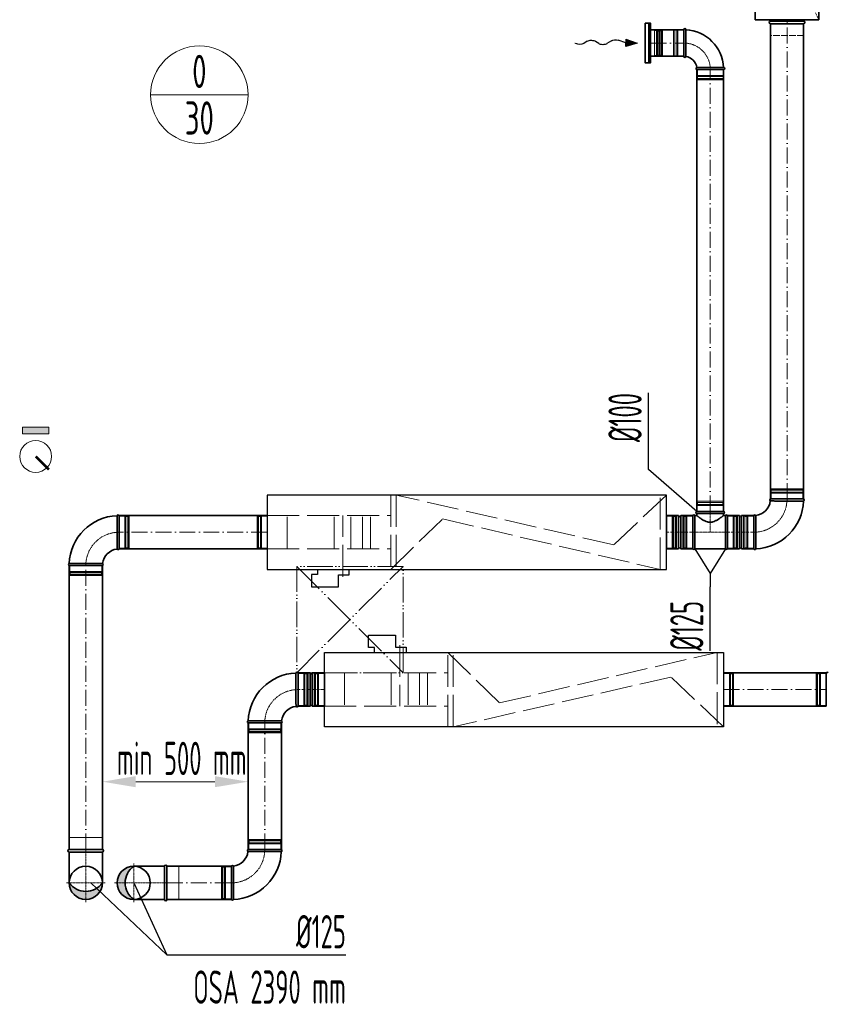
# Model space of a CAD drawing. Header units: millimetres. Extents: x -118717 to 8962, y 22910 to 145283.
# Tile 129 of 193: x 1451 to 4482, y 31323 to 35023. Entities that reach past the tile are written whole.
import ezdxf
from ezdxf.enums import TextEntityAlignment as Align

# ---------------------------------------------------------------- set-up
doc = ezdxf.new("R2010")
doc.units = ezdxf.units.MM
for name, pattern in [('ACAD_ISO02W100', [15, 12, -3]), ('ACAD_ISO05W100', [33, 24, -3, 0, -3, 0, -3]), ('ACAD_ISO10W100', [18, 12, -3, 0, -3]), ('phl_thick', [0])]:
    doc.linetypes.add(name, pattern=pattern)
for name, color, linetype, lineweight in [('UT_KOTY - DIMENZE', 7, 'Continuous', 5), ('VZT_01 SUP (PŘÍVOD) - OBRYS', 5, 'Continuous', 35), ('VZT_02 SUP (PŘÍVOD) - OSA', 5, 'ACAD_ISO10W100', 5), ('VZT_05 ETA (ODVOD) - OBRYS', 6, 'Continuous', 35), ('VZT_06 ETA (ODVOD) - OSA', 6, 'ACAD_ISO10W100', 5), ('VZT_21 ZAŘÍZENÍ - OBRYS', 1, 'Continuous', 30), ('VZT_22 ZAŘÍZENÍ - DETAIL', 8, 'Continuous', 5), ('VZT_30 DISTRIBUČNÍ PRVKY - OBRYS', 1, 'Continuous', 35), ('VZT_35 TLUMIČE HLUKU - OBRYS', 1, 'Continuous', 35), ('VZT_36 TLUMIČE HLUKU - OSA', 1, 'ACAD_ISO10W100', 5), ('VZT_37 TLUMIČE HLUKU - DETAIL', 8, 'ACAD_ISO02W100', 5), ('VZT_50 POPIS - OBECNE', 7, 'Continuous', 13), ('VZT_52 POPIS - DISTRIBUCE', 7, 'Continuous', 5), ('VZT_60_KOTY - DIMENZE', 7, 'Continuous', 5), ('VZT_KOTY - DIMENZE', 7, 'Continuous', 5), ('VZT_POPIS - OBECNE', 7, 'Continuous', 5), ('VZT_POŽADAVKY NA STAVBU - PODHLEDY', 4, 'ACAD_ISO05W100', 5)]:
    doc.layers.add(name, color=color, linetype=linetype, lineweight=lineweight)
for name, color, linetype, lineweight, plot in [('VZT_03 SUP (PŘÍVOD) - NETISK', 8, 'ACAD_ISO02W100', 5, False), ('VZT_07 ETA (ODVOD) - NETISK', 8, 'ACAD_ISO02W100', 5, False), ('VZT_39 TLUMIČE HLUKU - NETISK', 8, 'ACAD_ISO02W100', 5, False)]:
    doc.layers.add(name, color=color, linetype=linetype, lineweight=lineweight, plot=plot)
doc.styles.add('EVORA_125', font='isocp.shx', dxfattribs={"width": 0.6, "height": 125})
doc.styles.add('ISOCP 2.5', font='isocp.shx', dxfattribs={"width": 0.6, "height": 2.5})
doc.styles.add('JS', font='isocp.shx', dxfattribs={"width": 0.6, "height": 125})

msp = doc.modelspace()

# ---------------------------------------------------------------- hatches: boundary and pattern name
at = {"layer": 'VZT_01 SUP (PŘÍVOD) - OBRYS'}
h = msp.add_hatch(color=256, dxfattribs=at)
h.dxf.hatch_style = 1
h.paths.add_polyline_path([(1879.5, 31716.7, -0.242708), (1847.3, 31779.2), (1817, 31779.2, 0.414214)])
h.paths.add_polyline_path([(1817, 31779.2), (1847.3, 31779.2, -0.242708), (1879.5, 31841.7, 0.414214)])
at = {"layer": 'VZT_05 ETA (ODVOD) - OBRYS'}
h = msp.add_hatch(color=256, dxfattribs=at)
h.dxf.hatch_style = 1
h.paths.add_polyline_path([(1762, 31779.2, -0.242708), (1699.5, 31747), (1699.5, 31716.7, 0.414214)])
h.paths.add_polyline_path([(1699.5, 31716.7), (1699.5, 31747, -0.242708), (1637, 31779.2, 0.414214)])
at = {"layer": 'VZT_POPIS - OBECNE'}
h = msp.add_hatch(color=256, dxfattribs=at)
h.dxf.hatch_style = 1
h.paths.add_polyline_path([(1561.1, 33492), (1461.1, 33491.9), (1461.1, 33466.9), (1561.1, 33467)])

# ---------------------------------------------------------------- linework, layer by layer
at = {"color": 8, "lineweight": 5}
for points in [[(3821.4, 34984.2), (3836.4, 34984.2), (3836.4, 34887.2), (3821.4, 34887.2)], [(3821.4, 34984.2), (3821.4, 34887.2)], [(3844.2, 34983.2), (3844.2, 34935.7)], [(3846.9, 34981.2), (3846.9, 34935.7)], [(3850.5, 34979.6), (3850.5, 34935.7)], [(3862.2, 34980.4), (3862.2, 34935.7)], [(3862.4, 34979.4), (3866.4, 34980.9), (3866.4, 34935.7)], [(3844.2, 34888.2), (3844.2, 34935.7)], [(3846.9, 34890.1), (3846.9, 34935.7)], [(3850.5, 34891.8), (3850.5, 34935.7)], [(3862.2, 34891), (3862.2, 34935.7)], [(3862.4, 34892), (3866.4, 34890.5), (3866.4, 34935.7)]]:
    msp.add_lwpolyline(points, dxfattribs=at)
for points in [[(3836.4, 34983.2), (3844.2, 34983.2, -0.291473), (3846.7, 34981.7, -0.291473)], [(3856.3, 34987.8), (3854.8, 34981.9, 0.058981), (3854.8, 34981.3), (3854.8, 34935.7)], [(3856.3, 34987.8), (3857.7, 34982.1, -0.060863), (3857.8, 34981.4), (3857.8, 34935.7)], [(3856.3, 34883.6), (3854.8, 34889.5, -0.058981), (3854.8, 34890.1), (3854.8, 34935.7)], [(3856.3, 34883.6), (3857.7, 34889.3, 0.060863), (3857.8, 34889.9), (3857.8, 34935.7)], [(3836.4, 34888.2), (3844.2, 34888.2, 0.291473), (3846.7, 34889.7, 0.291473)]]:
    msp.add_lwpolyline(points, format="xyb", dxfattribs=at)
for centre, radius, start, end in [((3850.1, 34983.5), 3.88, 207.4993, 276.6735), ((3857, 34971.3), 10.5, 59.7176, 127.8378), ((3850.1, 34887.9), 3.88, 83.3265, 152.5007), ((3857, 34900), 10.5, 232.1622, 300.2824)]:
    msp.add_arc(centre, radius, start, end, dxfattribs=at)
at = {"layer": 'UT_KOTY - DIMENZE'}
msp.add_line((2184.4, 32159.5), (1887, 32159.5), dxfattribs=at)
for points in [[(1887, 32180.4), (1887, 32138.7), (1762, 32159.5)], [(2184.4, 32180.4), (2184.4, 32138.7), (2309.4, 32159.5)]]:
    msp.add_solid(points, dxfattribs=at)
at = {"layer": 'VZT_01 SUP (PŘÍVOD) - OBRYS'}
for p, q in [((2496.9, 32443.1), (2496.9, 32568.1)), ((2542.4, 32568.1), (2496.9, 32568.1)), ((2496.9, 32443.1), (2496.9, 32568.1)), ((2542.4, 32443.1), (2542.4, 32568.1)), ((2550.4, 32443.1), (2550.4, 32568.1)), ((2595.9, 32568.1), (2550.4, 32568.1)), ((2595.9, 32443.1), (2595.9, 32568.1)), ((4482, 32443.1), (4482, 32568.1)), ((2542.4, 32443.1), (2496.9, 32443.1)), ((2595.9, 32443.1), (2550.4, 32443.1)), ((2309.4, 32380.6), (2434.4, 32380.6)), ((2434.4, 31904.2), (2309.4, 31904.2)), ((2246.9, 31841.7), (2246.9, 31716.7))]:
    msp.add_line(p, q, dxfattribs=at)
for points in [[(4482, 32568.1), (4095.9, 32568.1)], [(4482, 32443.1), (4095.9, 32443.1)], [(2309.4, 32380.6), (2309.4, 31904.2)], [(2434.4, 32380.6), (2434.4, 31904.2)], [(1995.5, 31841.7), (1879.5, 31841.7)], [(1995.5, 31716.7), (1995.5, 31841.7)], [(2246.9, 31841.7), (2004.5, 31841.7)], [(2004.5, 31716.7), (2004.5, 31841.7)], [(1995.5, 31716.7), (1879.5, 31716.7)], [(2246.9, 31716.7), (2004.5, 31716.7)]]:
    msp.add_lwpolyline(points, dxfattribs=at)
msp.add_circle((1879.5, 31779.2), 62.5, dxfattribs=at)
for centre, radius, start, end in [((2496.9, 32380.6), 187.5, 92.3607, 177.6393), ((2493, 32566.4), 4.17, 23.4678, 158.8928), ((2546.4, 32568.1), 4, 180, 0), ((4485.8, 32566.4), 4.17, 30.2981, 156.5322), ((2496.9, 32380.6), 62.5, 96.8302, 173.1698), ((2493, 32444.7), 4.17, 210.2981, 336.5322), ((2546.4, 32443.1), 4, 0, 180), ((2311, 32384.4), 4.17, 111.1072, 246.5322), ((2432.7, 32384.4), 4.17, 293.4678, 59.7019), ((2311, 31900.4), 4.17, 113.4678, 239.7019), ((2432.7, 31900.4), 4.17, 291.1072, 66.5322), ((2246.9, 31904.2), 62.5, 276.8302, 353.1698), ((2246.9, 31904.2), 187.5, 272.3607, 357.6393), ((1924, 31779.2), 76.7, 125.4307, 234.5693), ((2000, 31841.7), 4.5, 0, 180), ((2250.7, 31840.1), 4.17, 30.2981, 156.5322), ((2000, 31716.7), 4.5, 180, 0), ((2250.7, 31718.4), 4.17, 203.4678, 338.8928)]:
    msp.add_arc(centre, radius, start, end, dxfattribs=at)
for points, knots in [([(2489.4, 32442.6), (2489.4, 32442.6), (2489.4, 32444.2), (2489.4, 32450.3), (2489.3, 32454.8), (2489.3, 32466.2), (2489.3, 32473), (2489.2, 32488), (2489.2, 32496.1), (2489.2, 32512.5), (2489.2, 32520.6), (2489.2, 32535.8), (2489.1, 32542.7), (2489.1, 32554.5), (2489.1, 32559.2), (2489.1, 32565.8), (2489.1, 32567.6), (2489.1, 32567.9), (2489.1, 32567.9), (2489.1, 32567.9)], [0, 0, 0, 0, 24.235852, 24.235852, 48.531845, 48.531845, 73.024415, 73.024415, 97.570898, 97.570898, 122.078339, 122.078339, 146.53579, 146.53579, 170.957495, 170.957495, 195.359468, 195.359468, 197.168246, 197.168246, 197.168246, 197.168246]), ([(2434.8, 32388), (2434.8, 32388), (2434.7, 32388), (2434.4, 32388), (2434.1, 32388), (2433, 32388), (2432.3, 32388), (2429.1, 32388), (2426, 32388.1), (2417, 32388.1), (2410.9, 32388.1), (2396.8, 32388.2), (2388.9, 32388.2), (2372.7, 32388.2), (2364.5, 32388.2), (2348.6, 32388.3), (2341.2, 32388.3), (2328, 32388.3), (2322.4, 32388.3), (2315.4, 32388.3), (2313.3, 32388.3), (2310.3, 32388.3), (2309.5, 32388.3), (2309.5, 32388.3)], [197.067977, 197.067977, 197.067977, 197.067977, 201.792196, 201.792196, 209.190204, 209.190204, 218.040239, 218.040239, 237.760854, 237.760854, 262.206108, 262.206108, 286.831239, 286.831239, 311.323072, 311.323072, 335.946087, 335.946087, 360.704397, 360.704397, 377.088273, 377.088273, 394.105327, 394.105327, 394.105327, 394.105327]), ([(2308.9, 31896.8), (2308.9, 31896.8), (2309, 31896.8), (2309.3, 31896.8), (2309.6, 31896.8), (2310.7, 31896.8), (2311.4, 31896.8), (2314.6, 31896.8), (2317.7, 31896.7), (2326.7, 31896.7), (2332.8, 31896.7), (2346.9, 31896.6), (2354.8, 31896.6), (2371, 31896.6), (2379.2, 31896.6), (2395.1, 31896.5), (2402.5, 31896.5), (2415.7, 31896.5), (2421.3, 31896.5), (2428.3, 31896.5), (2430.4, 31896.5), (2433.4, 31896.5), (2434.2, 31896.5), (2434.2, 31896.5)], [197.067977, 197.067977, 197.067977, 197.067977, 201.792196, 201.792196, 209.190204, 209.190204, 218.040239, 218.040239, 237.760854, 237.760854, 262.206108, 262.206108, 286.831239, 286.831239, 311.323072, 311.323072, 335.946087, 335.946087, 360.704397, 360.704397, 377.088273, 377.088273, 394.105327, 394.105327, 394.105327, 394.105327]), ([(2254.3, 31842.2), (2254.3, 31842.2), (2254.3, 31840.6), (2254.3, 31834.5), (2254.4, 31830), (2254.4, 31818.6), (2254.4, 31811.8), (2254.5, 31796.8), (2254.5, 31788.7), (2254.5, 31772.3), (2254.5, 31764.2), (2254.6, 31749), (2254.6, 31742.1), (2254.6, 31730.3), (2254.6, 31725.6), (2254.6, 31719), (2254.6, 31717.1), (2254.6, 31716.9), (2254.6, 31716.9), (2254.6, 31716.9)], [0, 0, 0, 0, 24.235852, 24.235852, 48.531845, 48.531845, 73.024415, 73.024415, 97.570898, 97.570898, 122.078339, 122.078339, 146.53579, 146.53579, 170.957495, 170.957495, 195.359468, 195.359468, 197.168246, 197.168246, 197.168246, 197.168246])]:
    msp.add_open_spline(points, degree=3, knots=knots, dxfattribs=at)
at = {"layer": 'VZT_02 SUP (PŘÍVOD) - OSA', "ltscale": 0.3}
for points in [[(2496.9, 32505.6), (2496.9, 32505.6, 0.414214), (2371.9, 32380.6), (2371.9, 32380.6)], [(2246.9, 31779.2), (2246.9, 31779.2, 0.414214), (2371.9, 31904.2), (2371.9, 31904.2)]]:
    msp.add_lwpolyline(points, format="xyb", dxfattribs=at)
at = {"layer": 'VZT_02 SUP (PŘÍVOD) - OSA'}
msp.add_lwpolyline([(2595.9, 32505.6), (2496.9, 32505.6)], dxfattribs=at)
at = {"layer": 'VZT_02 SUP (PŘÍVOD) - OSA', "ltscale": 5}
for points in [[(4095.9, 32505.6), (4482, 32505.6)], [(2371.9, 31904.2), (2371.9, 32380.6)], [(2004.5, 31779.2), (2246.9, 31779.2)]]:
    msp.add_lwpolyline(points, dxfattribs=at)
at = {"layer": 'VZT_02 SUP (PŘÍVOD) - OSA', "ltscale": 0.3}
for points in [[(1879.5, 31779.2), (1879.5, 31851.7)], [(1807, 31779.2), (1879.5, 31779.2)], [(1879.5, 31779.2), (2004.5, 31779.2)], [(1879.5, 31706.7), (1879.5, 31779.2)]]:
    msp.add_lwpolyline(points, dxfattribs=at)
at = {"layer": 'VZT_03 SUP (PŘÍVOD) - NETISK', "ltscale": 0.4}
for p, q in [((2496.9, 32565.6), (2518.9, 32565.6)), ((2518.9, 32445.6), (2518.9, 32565.6)), ((2522.4, 32444.6), (2522.4, 32566.6)), ((2522.4, 32566.6), (2522.9, 32566.6)), ((2522.9, 32444.6), (2522.9, 32566.6)), ((2529.9, 32444.6), (2529.9, 32566.6)), ((2529.9, 32566.6), (2530.4, 32566.6)), ((2530.4, 32444.6), (2530.4, 32566.6)), ((2530.9, 32445.6), (2530.9, 32565.6)), ((2530.9, 32565.6), (2534.9, 32565.6)), ((2534.9, 32445.6), (2534.9, 32565.6)), ((4444, 32445.6), (4444, 32565.6)), ((4448, 32565.6), (4444, 32565.6)), ((4448, 32445.6), (4448, 32565.6)), ((4448.5, 32444.6), (4448.5, 32566.6)), ((4449, 32566.6), (4448.5, 32566.6)), ((4449, 32444.6), (4449, 32566.6)), ((4456, 32444.6), (4456, 32566.6)), ((4456.5, 32566.6), (4456, 32566.6)), ((4456.5, 32444.6), (4456.5, 32566.6)), ((4460, 32445.6), (4460, 32565.6)), ((4482, 32565.6), (4460, 32565.6)), ((2518.9, 32564.6), (2522.4, 32564.6)), ((2522.9, 32564.6), (2529.9, 32564.6)), ((2530.4, 32564.6), (2530.9, 32564.6)), ((4448.5, 32564.6), (4448, 32564.6)), ((4456, 32564.6), (4449, 32564.6)), ((4460, 32564.6), (4456.5, 32564.6)), ((2496.9, 32445.6), (2518.9, 32445.6)), ((2518.9, 32446.6), (2522.4, 32446.6)), ((2522.4, 32444.6), (2522.9, 32444.6)), ((2522.9, 32446.6), (2529.9, 32446.6)), ((2529.9, 32444.6), (2530.4, 32444.6)), ((2530.4, 32446.6), (2530.9, 32446.6)), ((2530.9, 32445.6), (2534.9, 32445.6)), ((4448, 32445.6), (4444, 32445.6)), ((4448.5, 32446.6), (4448, 32446.6)), ((4449, 32444.6), (4448.5, 32444.6)), ((4456, 32446.6), (4449, 32446.6)), ((4456.5, 32444.6), (4456, 32444.6)), ((4460, 32446.6), (4456.5, 32446.6)), ((4482, 32445.6), (4460, 32445.6)), ((2311.9, 32380.6), (2311.9, 32358.6)), ((2431.9, 32380.6), (2431.9, 32358.6)), ((2310.9, 32355.1), (2432.9, 32355.1)), ((2310.9, 32355.1), (2310.9, 32354.6)), ((2310.9, 32354.6), (2432.9, 32354.6)), ((2310.9, 32347.6), (2432.9, 32347.6)), ((2310.9, 32347.6), (2310.9, 32347.1)), ((2310.9, 32347.1), (2432.9, 32347.1)), ((2311.9, 32358.6), (2431.9, 32358.6)), ((2311.9, 32346.6), (2431.9, 32346.6)), ((2311.9, 32346.6), (2311.9, 32342.6)), ((2312.9, 32358.6), (2312.9, 32355.1)), ((2312.9, 32354.6), (2312.9, 32347.6)), ((2312.9, 32347.1), (2312.9, 32346.6)), ((2430.9, 32358.6), (2430.9, 32355.1)), ((2430.9, 32354.6), (2430.9, 32347.6)), ((2430.9, 32347.1), (2430.9, 32346.6)), ((2431.9, 32346.6), (2431.9, 32342.6)), ((2432.9, 32355.1), (2432.9, 32354.6)), ((2432.9, 32347.6), (2432.9, 32347.1)), ((2311.9, 32342.6), (2431.9, 32342.6)), ((2432.9, 31937.7), (2310.9, 31937.7)), ((2310.9, 31937.2), (2310.9, 31937.7)), ((2432.9, 31937.2), (2310.9, 31937.2)), ((2431.9, 31942.2), (2311.9, 31942.2)), ((2311.9, 31938.2), (2311.9, 31942.2)), ((2431.9, 31938.2), (2311.9, 31938.2)), ((2312.9, 31937.7), (2312.9, 31938.2)), ((2312.9, 31930.2), (2312.9, 31937.2)), ((2430.9, 31937.7), (2430.9, 31938.2)), ((2430.9, 31930.2), (2430.9, 31937.2)), ((2431.9, 31938.2), (2431.9, 31942.2)), ((2432.9, 31937.2), (2432.9, 31937.7)), ((2432.9, 31930.2), (2310.9, 31930.2)), ((2310.9, 31929.7), (2310.9, 31930.2)), ((2432.9, 31929.7), (2310.9, 31929.7)), ((2431.9, 31926.2), (2311.9, 31926.2)), ((2311.9, 31904.2), (2311.9, 31926.2)), ((2312.9, 31926.2), (2312.9, 31929.7)), ((2430.9, 31926.2), (2430.9, 31929.7)), ((2431.9, 31904.2), (2431.9, 31926.2)), ((2432.9, 31929.7), (2432.9, 31930.2)), ((2208.9, 31839.2), (2208.9, 31719.2)), ((2212.9, 31839.2), (2208.9, 31839.2)), ((2212.9, 31839.2), (2212.9, 31719.2)), ((2213.4, 31838.2), (2212.9, 31838.2)), ((2213.4, 31840.2), (2213.4, 31718.2)), ((2213.9, 31840.2), (2213.4, 31840.2)), ((2213.9, 31840.2), (2213.9, 31718.2)), ((2220.9, 31838.2), (2213.9, 31838.2)), ((2220.9, 31840.2), (2220.9, 31718.2)), ((2221.4, 31840.2), (2220.9, 31840.2)), ((2221.4, 31840.2), (2221.4, 31718.2)), ((2224.9, 31838.2), (2221.4, 31838.2)), ((2224.9, 31839.2), (2224.9, 31719.2)), ((2246.9, 31839.2), (2224.9, 31839.2)), ((2212.9, 31719.2), (2208.9, 31719.2)), ((2213.4, 31720.2), (2212.9, 31720.2)), ((2213.9, 31718.2), (2213.4, 31718.2)), ((2220.9, 31720.2), (2213.9, 31720.2)), ((2221.4, 31718.2), (2220.9, 31718.2)), ((2224.9, 31720.2), (2221.4, 31720.2)), ((2246.9, 31719.2), (2224.9, 31719.2))]:
    msp.add_line(p, q, dxfattribs=at)
msp.add_lwpolyline([(2004.5, 31716.7), (2049.5, 31716.7), (2049.5, 31841.7), (2004.5, 31841.7)], dxfattribs=at)
at = {"layer": 'VZT_05 ETA (ODVOD) - OBRYS'}
for p, q in [((3946.4, 34885.7), (3946.4, 34985.7)), ((3954.4, 34985.7), (3954.4, 34935.5)), ((4096.4, 34835.7), (3996.4, 34835.7)), ((4096.4, 34843.7), (4046.2, 34843.7)), ((4396.9, 33222), (4271.9, 33222)), ((1824.5, 33159.4), (1824.5, 33034.4)), ((3881.4, 33034.4), (3881.4, 33159.4)), ((3926.9, 33159.4), (3881.4, 33159.4)), ((3926.9, 33034.4), (3926.9, 33159.4)), ((3934.9, 33034.4), (3934.9, 33159.4)), ((3980.4, 33159.4), (3934.9, 33159.4)), ((3980.4, 33159.7), (3980.4, 33034.7)), ((3980.4, 33034.4), (3980.4, 33159.4)), ((3988, 33159.7), (3988, 33034.7)), ((3988, 33159.7), (3995.4, 33159.7)), ((4095.4, 33175.2), (3995.4, 33175.2)), ((4095.4, 33167.2), (3995.4, 33167.2)), ((3995.4, 33167.2), (3995.4, 33159.7)), ((4095.4, 33167.2), (4095.4, 33159.7)), ((4095.4, 33159.7), (4102.7, 33159.7)), ((4102.7, 33034.7), (4102.7, 33159.7)), ((4110.4, 33159.7), (4110.4, 33034.7)), ((4155.9, 33159.7), (4110.4, 33159.7)), ((4110.4, 33159.7), (4110.4, 33034.7)), ((4155.9, 33159.7), (4155.9, 33034.7)), ((4163.9, 33159.7), (4163.9, 33034.7)), ((4209.4, 33159.7), (4163.9, 33159.7)), ((4209.4, 33159.7), (4209.4, 33034.7)), ((4209.4, 33159.5), (4209.4, 33034.5)), ((3926.9, 33034.4), (3881.4, 33034.4)), ((3980.4, 33034.4), (3934.9, 33034.4)), ((3988, 33034.7), (4102.7, 33034.7)), ((4155.9, 33034.7), (4110.4, 33034.7)), ((4209.4, 33034.7), (4163.9, 33034.7)), ((1762, 32971.9), (1637, 32971.9))]:
    msp.add_line(p, q, dxfattribs=at)
for points in [[(4271.9, 35008.4), (4271.9, 33222)], [(4396.9, 35008.4), (4396.9, 33222)], [(3946.4, 34985.7), (3821.4, 34985.7)], [(3946.4, 34885.7), (3821.4, 34885.7)], [(3995.4, 34835.7), (3995.4, 33175.2)], [(4095.4, 34835.7), (4095.4, 33175.2)], [(1824.5, 33159.4), (2381.4, 33159.4)], [(1824.5, 33034.4), (2381.4, 33034.4)], [(1637, 32971.9), (1637, 31904.2)], [(1762, 32971.9), (1762, 31904.2)], [(1762, 31904.2), (1637, 31904.2)], [(1762, 31895.2), (1637, 31895.2)], [(1637, 31895.2), (1637, 31779.2)], [(1762, 31895.2), (1762, 31779.2)]]:
    msp.add_lwpolyline(points, dxfattribs=at)
msp.add_circle((1699.5, 31779.2), 62.5, dxfattribs=at)
for centre, radius, start, end in [((3950.4, 34985.7), 4, 0, 180), ((3946.4, 34835.7), 150, 3.0572, 86.9428), ((3950.4, 34885.7), 4, 180, 350.8522), ((3946.4, 34835.7), 50, 9.1478, 80.8522), ((3996.4, 34839.7), 4, 99.1478, 270), ((4096.4, 34839.7), 4, 270, 90), ((4209.4, 33222), 62.5, 276.8302, 353.1698), ((4209.4, 33222), 187.5, 272.3607, 357.6393), ((4273.5, 33218.1), 4.17, 113.4678, 239.7019), ((4395.2, 33218.1), 4.17, 291.1072, 66.5322), ((1824.5, 32971.9), 187.5, 92.3607, 177.6393), ((1820.7, 33157.8), 4.17, 23.4678, 158.8928), ((3930.9, 33159.4), 4, 180, 0), ((3984.2, 33158), 4.17, 23.4678, 156.5322), ((3995.4, 33171.2), 4, 90, 270), ((4095.4, 33171.2), 4, 270, 90), ((4106.5, 33158), 4.17, 23.4678, 156.5322), ((4159.9, 33159.7), 4, 180, 0), ((4213.2, 33157.8), 4.17, 30.2981, 156.5322), ((1824.5, 32971.9), 62.5, 96.8302, 173.1698), ((1820.7, 33036.1), 4.17, 210.2981, 336.5322), ((3930.9, 33034.4), 4, 0, 180), ((3984.2, 33036.4), 4.17, 203.4678, 336.5322), ((4106.5, 33036.4), 4.17, 203.4678, 336.5322), ((4159.9, 33034.7), 4, 0, 180), ((4213.2, 33036.1), 4.17, 203.4678, 338.8928), ((1638.7, 32975.7), 4.17, 111.1072, 246.5322), ((1760.4, 32975.7), 4.17, 293.4678, 59.7019), ((1637, 31899.7), 4.5, 90, 270), ((1762, 31899.7), 4.5, 270, 90), ((1699.5, 31823.7), 76.7, 215.4307, 324.5693)]:
    msp.add_arc(centre, radius, start, end, dxfattribs=at)
for points, knots in [([(3954.3, 34885.1), (3954.3, 34885.1), (3954.3, 34886.2), (3954.3, 34890.7), (3954.4, 34894.1), (3954.4, 34903), (3954.4, 34908.4), (3954.4, 34920.3), (3954.4, 34926.8), (3954.4, 34934.1), (3954.4, 34934.8), (3954.4, 34935.5)], [157.874915, 157.874915, 157.874915, 157.874915, 176.103874, 176.103874, 195.460379, 195.460379, 215.101284, 215.101284, 234.82164, 234.82164, 237.034743, 237.034743, 237.034743, 237.034743]), ([(4046.2, 34843.7), (4039.9, 34843.7), (4033.5, 34843.7), (4021.5, 34843.7), (4015.9, 34843.7), (4006.4, 34843.7), (4002.6, 34843.7), (3997.3, 34843.6), (3995.9, 34843.6), (3995.7, 34843.6), (3995.7, 34843.6), (3995.7, 34843.6)], [78.71119, 78.71119, 78.71119, 78.71119, 97.804615, 97.804615, 117.523893, 117.523893, 137.264303, 137.264303, 156.831737, 156.831737, 157.874915, 157.874915, 157.874915, 157.874915]), ([(4271.4, 33214.5), (4271.4, 33214.5), (4271.5, 33214.5), (4271.8, 33214.5), (4272.1, 33214.5), (4273.2, 33214.5), (4274, 33214.5), (4277.1, 33214.5), (4280.3, 33214.5), (4289.2, 33214.4), (4295.3, 33214.4), (4309.5, 33214.3), (4317.3, 33214.3), (4333.5, 33214.3), (4341.7, 33214.3), (4357.6, 33214.3), (4365.1, 33214.3), (4378.3, 33214.2), (4383.8, 33214.2), (4390.8, 33214.2), (4393, 33214.2), (4395.9, 33214.2), (4396.7, 33214.2), (4396.7, 33214.2)], [197.067977, 197.067977, 197.067977, 197.067977, 201.792196, 201.792196, 209.190204, 209.190204, 218.040239, 218.040239, 237.760854, 237.760854, 262.206108, 262.206108, 286.831239, 286.831239, 311.323072, 311.323072, 335.946087, 335.946087, 360.704397, 360.704397, 377.088273, 377.088273, 394.105327, 394.105327, 394.105327, 394.105327]), ([(1817.1, 33034), (1817.1, 33034), (1817.1, 33034), (1817.1, 33034.3), (1817.1, 33034.7), (1817.1, 33035.7), (1817.1, 33036.5), (1817.1, 33039.7), (1817, 33042.8), (1817, 33051.7), (1817, 33057.9), (1816.9, 33072), (1816.9, 33079.8), (1816.9, 33096), (1816.9, 33104.3), (1816.8, 33120.1), (1816.8, 33127.6), (1816.8, 33140.8), (1816.8, 33146.4), (1816.8, 33153.3), (1816.8, 33155.5), (1816.8, 33158.5), (1816.8, 33159.3), (1816.8, 33159.3)], [197.067977, 197.067977, 197.067977, 197.067977, 201.792196, 201.792196, 209.190204, 209.190204, 218.040239, 218.040239, 237.760854, 237.760854, 262.206108, 262.206108, 286.831239, 286.831239, 311.323072, 311.323072, 335.946087, 335.946087, 360.704397, 360.704397, 377.088273, 377.088273, 394.105327, 394.105327, 394.105327, 394.105327]), ([(4095.4, 33159.7), (4095.4, 33159.7), (4095.3, 33159.6), (4095, 33159.4), (4094.7, 33159.2), (4094, 33158.6), (4093.6, 33158.3), (4092.6, 33157.5), (4092, 33157), (4090.7, 33156), (4090, 33155.5), (4088.4, 33154.3), (4087.6, 33153.6), (4085.8, 33152.3), (4084.8, 33151.6), (4082.8, 33150.2), (4081.8, 33149.5), (4079.6, 33148), (4078.5, 33147.2), (4076.1, 33145.6), (4074.8, 33144.8), (4072.1, 33143.3), (4070.8, 33142.5), (4067.9, 33140.9), (4066.5, 33140.2), (4061.9, 33138.1), (4058.7, 33136.9), (4053.8, 33135.6), (4052.2, 33135.3), (4048.8, 33134.8), (4047.1, 33134.7), (4043.7, 33134.7), (4042, 33134.8), (4038.6, 33135.3), (4036.9, 33135.6), (4032, 33136.9), (4028.8, 33138.1), (4024.3, 33140.2), (4022.8, 33140.9), (4020, 33142.5), (4018.6, 33143.3), (4016, 33144.8), (4014.7, 33145.6), (4012.3, 33147.2), (4011.1, 33148), (4009, 33149.5), (4007.9, 33150.2), (4006, 33151.6), (4005, 33152.3), (4003.2, 33153.6), (4002.3, 33154.3), (4000.8, 33155.5), (4000, 33156), (3998.7, 33157), (3998.1, 33157.5), (3997.1, 33158.3), (3996.7, 33158.6), (3996, 33159.2), (3995.8, 33159.4), (3995.5, 33159.6), (3995.4, 33159.7), (3995.4, 33159.7)], [80.753728, 80.753728, 80.753728, 80.753728, 85.721109, 85.721109, 90.68849, 90.68849, 95.655871, 95.655871, 100.623252, 100.623252, 105.590633, 105.590633, 110.558015, 110.558015, 115.525396, 115.525396, 120.492777, 120.492777, 125.619612, 125.619612, 130.746447, 130.746447, 135.873281, 135.873281, 141.000116, 141.000116, 151.253786, 151.253786, 156.38062, 156.38062, 161.507455, 161.507455, 166.63429, 166.63429, 171.761125, 171.761125, 182.014794, 182.014794, 187.141629, 187.141629, 192.268464, 192.268464, 197.395298, 197.395298, 202.522133, 202.522133, 207.489514, 207.489514, 212.456896, 212.456896, 217.424277, 217.424277, 222.391658, 222.391658, 227.359039, 227.359039, 232.32642, 232.32642, 237.293801, 237.293801, 242.261183, 242.261183, 242.261183, 242.261183]), ([(4216.8, 33159.9), (4216.8, 33159.9), (4216.8, 33158.3), (4216.9, 33152.2), (4216.9, 33147.7), (4216.9, 33136.3), (4217, 33129.5), (4217, 33114.5), (4217, 33106.4), (4217, 33090.1), (4217.1, 33082), (4217.1, 33066.8), (4217.1, 33059.8), (4217.1, 33048), (4217.1, 33043.3), (4217.1, 33036.7), (4217.1, 33034.9), (4217.1, 33034.6), (4217.1, 33034.6), (4217.1, 33034.6)], [0, 0, 0, 0, 24.235852, 24.235852, 48.531845, 48.531845, 73.024415, 73.024415, 97.570898, 97.570898, 122.078339, 122.078339, 146.53579, 146.53579, 170.957495, 170.957495, 195.359468, 195.359468, 197.168246, 197.168246, 197.168246, 197.168246]), ([(1762.5, 32979.4), (1762.5, 32979.4), (1760.9, 32979.4), (1754.8, 32979.4), (1750.3, 32979.4), (1738.9, 32979.5), (1732.1, 32979.5), (1717.1, 32979.5), (1709, 32979.6), (1692.7, 32979.6), (1684.5, 32979.6), (1669.3, 32979.6), (1662.4, 32979.6), (1650.6, 32979.6), (1645.9, 32979.6), (1639.3, 32979.6), (1637.5, 32979.6), (1637.2, 32979.6), (1637.2, 32979.6), (1637.2, 32979.6)], [0, 0, 0, 0, 24.235852, 24.235852, 48.531845, 48.531845, 73.024415, 73.024415, 97.570898, 97.570898, 122.078339, 122.078339, 146.53579, 146.53579, 170.957495, 170.957495, 195.359468, 195.359468, 197.168246, 197.168246, 197.168246, 197.168246])]:
    msp.add_open_spline(points, degree=3, knots=knots, dxfattribs=at)
at = {"layer": 'VZT_06 ETA (ODVOD) - OSA', "ltscale": 5}
for points in [[(4334.4, 33222), (4334.4, 35008.4)], [(3821.4, 34935.7), (3946.4, 34935.7)], [(4045.4, 33175.2), (4045.4, 34835.7)], [(2381.4, 33096.9), (1824.5, 33096.9)], [(1699.5, 31904.2), (1699.5, 32971.9)]]:
    msp.add_lwpolyline(points, dxfattribs=at)
at = {"layer": 'VZT_06 ETA (ODVOD) - OSA', "ltscale": 0.3}
for points in [[(3946.4, 34935.7), (3946.4, 34935.7, -0.414214), (4046.4, 34835.7), (4046.4, 34835.7)], [(4209.4, 33097), (4209.4, 33097, 0.414214), (4334.4, 33222), (4334.4, 33222)], [(1699.5, 32971.9), (1699.5, 32971.9, -0.414214), (1824.5, 33096.9), (1824.5, 33096.9)]]:
    msp.add_lwpolyline(points, format="xyb", dxfattribs=at)
for points in [[(4045.4, 33175.2), (4045.4, 33097.2)], [(3980.4, 33097.2), (4110.4, 33097.2)], [(1699.5, 31779.2), (1699.5, 31904.2)], [(1699.5, 31779.2), (1627, 31779.2)], [(1699.5, 31706.7), (1699.5, 31779.2)], [(1772, 31779.2), (1699.5, 31779.2)]]:
    msp.add_lwpolyline(points, dxfattribs=at)
at = {"layer": 'VZT_06 ETA (ODVOD) - OSA'}
for points in [[(3980.4, 33096.9), (3881.4, 33096.9)], [(4209.4, 33097.2), (4110.4, 33097.2)]]:
    msp.add_lwpolyline(points, dxfattribs=at)
at = {"layer": 'VZT_07 ETA (ODVOD) - NETISK', "ltscale": 0.4}
for p, q in [((3908.4, 34984.7), (3908.4, 34886.7)), ((3908.4, 34984.7), (3912.4, 34984.7)), ((3912.4, 34984.7), (3912.4, 34886.7)), ((3912.4, 34983.7), (3912.9, 34983.7)), ((3912.9, 34985.7), (3912.9, 34885.7)), ((3912.9, 34985.7), (3913.4, 34985.7)), ((3913.4, 34985.7), (3913.4, 34885.7)), ((3913.4, 34983.7), (3920.4, 34983.7)), ((3920.4, 34985.7), (3920.4, 34885.7)), ((3920.4, 34985.7), (3920.9, 34985.7)), ((3920.9, 34985.7), (3920.9, 34885.7)), ((3920.9, 34983.7), (3924.4, 34983.7)), ((3924.4, 34984.7), (3924.4, 34886.7)), ((3924.4, 34984.7), (3946.4, 34984.7)), ((3908.4, 34886.7), (3912.4, 34886.7)), ((3912.4, 34887.7), (3912.9, 34887.7)), ((3912.9, 34885.7), (3913.4, 34885.7)), ((3913.4, 34887.7), (3920.4, 34887.7)), ((3920.4, 34885.7), (3920.9, 34885.7)), ((3920.9, 34887.7), (3924.4, 34887.7)), ((3924.4, 34886.7), (3946.4, 34886.7)), ((3997.4, 34835.7), (3997.4, 34813.7)), ((4095.4, 34835.7), (4095.4, 34813.7)), ((4096.4, 34810.2), (3996.4, 34810.2)), ((3996.4, 34810.2), (3996.4, 34809.7)), ((4096.4, 34809.7), (3996.4, 34809.7)), ((4096.4, 34802.7), (3996.4, 34802.7)), ((3996.4, 34802.7), (3996.4, 34802.2)), ((4096.4, 34802.2), (3996.4, 34802.2)), ((4095.4, 34813.7), (3997.4, 34813.7)), ((4095.4, 34801.7), (3997.4, 34801.7)), ((3997.4, 34801.7), (3997.4, 34797.7)), ((4095.4, 34797.7), (3997.4, 34797.7)), ((3998.4, 34813.7), (3998.4, 34810.2)), ((3998.4, 34809.7), (3998.4, 34802.7)), ((3998.4, 34802.2), (3998.4, 34801.7)), ((4094.4, 34813.7), (4094.4, 34810.2)), ((4094.4, 34809.7), (4094.4, 34802.7)), ((4094.4, 34802.2), (4094.4, 34801.7)), ((4095.4, 34801.7), (4095.4, 34797.7)), ((4096.4, 34810.2), (4096.4, 34809.7)), ((4096.4, 34802.7), (4096.4, 34802.2)), ((4395.4, 33255.5), (4273.4, 33255.5)), ((4273.4, 33255), (4273.4, 33255.5)), ((4395.4, 33255), (4273.4, 33255)), ((4395.4, 33248), (4273.4, 33248)), ((4273.4, 33247.5), (4273.4, 33248)), ((4395.4, 33247.5), (4273.4, 33247.5)), ((4394.4, 33260), (4274.4, 33260)), ((4274.4, 33256), (4274.4, 33260)), ((4394.4, 33256), (4274.4, 33256)), ((4394.4, 33244), (4274.4, 33244)), ((4274.4, 33222), (4274.4, 33244)), ((4275.4, 33255.5), (4275.4, 33256)), ((4275.4, 33248), (4275.4, 33255)), ((4275.4, 33244), (4275.4, 33247.5)), ((4393.4, 33255.5), (4393.4, 33256)), ((4393.4, 33248), (4393.4, 33255)), ((4393.4, 33244), (4393.4, 33247.5)), ((4394.4, 33256), (4394.4, 33260)), ((4394.4, 33222), (4394.4, 33244)), ((4395.4, 33255), (4395.4, 33255.5)), ((4395.4, 33247.5), (4395.4, 33248)), ((4095.4, 33208.7), (3995.4, 33208.7)), ((3995.4, 33208.2), (3995.4, 33208.7)), ((4095.4, 33208.2), (3995.4, 33208.2)), ((4095.4, 33201.2), (3995.4, 33201.2)), ((3995.4, 33200.7), (3995.4, 33201.2)), ((4095.4, 33200.7), (3995.4, 33200.7)), ((4094.4, 33213.2), (3996.4, 33213.2)), ((3996.4, 33209.2), (3996.4, 33213.2)), ((4094.4, 33209.2), (3996.4, 33209.2)), ((4094.4, 33197.2), (3996.4, 33197.2)), ((3996.4, 33175.2), (3996.4, 33197.2)), ((3997.4, 33208.7), (3997.4, 33209.2)), ((3997.4, 33201.2), (3997.4, 33208.2)), ((3997.4, 33197.2), (3997.4, 33200.7)), ((4093.4, 33208.7), (4093.4, 33209.2)), ((4093.4, 33201.2), (4093.4, 33208.2)), ((4093.4, 33197.2), (4093.4, 33200.7)), ((4094.4, 33209.2), (4094.4, 33213.2)), ((4094.4, 33175.2), (4094.4, 33197.2)), ((4095.4, 33208.2), (4095.4, 33208.7)), ((4095.4, 33200.7), (4095.4, 33201.2)), ((1850, 33157.9), (1850, 33035.9)), ((1850, 33157.9), (1850.5, 33157.9)), ((1850.5, 33157.9), (1850.5, 33035.9)), ((1857.5, 33157.9), (1857.5, 33035.9)), ((1857.5, 33157.9), (1858, 33157.9)), ((1858, 33157.9), (1858, 33035.9)), ((2347.9, 33157.9), (2347.9, 33035.9)), ((2348.4, 33157.9), (2347.9, 33157.9)), ((2348.4, 33157.9), (2348.4, 33035.9)), ((2355.4, 33157.9), (2355.4, 33035.9)), ((2355.9, 33157.9), (2355.4, 33157.9)), ((2355.9, 33157.9), (2355.9, 33035.9)), ((3906.9, 33157.9), (3906.9, 33035.9)), ((3906.9, 33157.9), (3907.4, 33157.9)), ((3907.4, 33157.9), (3907.4, 33035.9)), ((3914.4, 33157.9), (3914.4, 33035.9)), ((3914.4, 33157.9), (3914.9, 33157.9)), ((3914.9, 33157.9), (3914.9, 33035.9)), ((3946.9, 33158.2), (3946.9, 33036.2)), ((3947.4, 33158.2), (3946.9, 33158.2)), ((3947.4, 33158.2), (3947.4, 33036.2)), ((3954.4, 33158.2), (3954.4, 33036.2)), ((3954.9, 33158.2), (3954.4, 33158.2)), ((3954.9, 33158.2), (3954.9, 33036.2)), ((4135.9, 33158.2), (4135.9, 33036.2)), ((4136.4, 33158.2), (4135.9, 33158.2)), ((4136.4, 33158.2), (4136.4, 33036.2)), ((4143.4, 33158.2), (4143.4, 33036.2)), ((4143.9, 33158.2), (4143.4, 33158.2)), ((4143.9, 33158.2), (4143.9, 33036.2)), ((4175.9, 33158), (4175.9, 33036)), ((4176.4, 33158), (4175.9, 33158)), ((4176.4, 33158), (4176.4, 33036)), ((4183.4, 33158), (4183.4, 33036)), ((4183.9, 33158), (4183.4, 33158)), ((4183.9, 33158), (4183.9, 33036)), ((1824.5, 33156.9), (1846.5, 33156.9)), ((1846.5, 33156.9), (1846.5, 33036.9)), ((1846.5, 33155.9), (1850, 33155.9)), ((1850.5, 33155.9), (1857.5, 33155.9)), ((1858, 33155.9), (1858.5, 33155.9)), ((1858.5, 33156.9), (1858.5, 33036.9)), ((1858.5, 33156.9), (1862.5, 33156.9)), ((1862.5, 33156.9), (1862.5, 33036.9)), ((2343.4, 33156.9), (2343.4, 33036.9)), ((2347.4, 33156.9), (2343.4, 33156.9)), ((2347.4, 33156.9), (2347.4, 33036.9)), ((2347.9, 33155.9), (2347.4, 33155.9)), ((2355.4, 33155.9), (2348.4, 33155.9)), ((2359.4, 33155.9), (2355.9, 33155.9)), ((2359.4, 33156.9), (2359.4, 33036.9)), ((2381.4, 33156.9), (2359.4, 33156.9)), ((3881.4, 33156.9), (3903.4, 33156.9)), ((3903.4, 33156.9), (3903.4, 33036.9)), ((3903.4, 33155.9), (3906.9, 33155.9)), ((3907.4, 33155.9), (3914.4, 33155.9)), ((3914.9, 33155.9), (3915.4, 33155.9)), ((3915.4, 33156.9), (3915.4, 33036.9)), ((3915.4, 33156.9), (3919.4, 33156.9)), ((3919.4, 33156.9), (3919.4, 33036.9)), ((3942.4, 33157.2), (3942.4, 33037.2)), ((3946.4, 33157.2), (3942.4, 33157.2)), ((3946.4, 33157.2), (3946.4, 33037.2)), ((3946.9, 33156.2), (3946.4, 33156.2)), ((3954.4, 33156.2), (3947.4, 33156.2)), ((3958.4, 33156.2), (3954.9, 33156.2)), ((3958.4, 33157.2), (3958.4, 33037.2)), ((3980.4, 33157.2), (3958.4, 33157.2)), ((4132.4, 33157.2), (4110.4, 33157.2)), ((4132.4, 33157.2), (4132.4, 33037.2)), ((4135.9, 33156.2), (4132.4, 33156.2)), ((4143.4, 33156.2), (4136.4, 33156.2)), ((4144.4, 33156.2), (4143.9, 33156.2)), ((4144.4, 33157.2), (4144.4, 33037.2)), ((4148.4, 33157.2), (4144.4, 33157.2)), ((4148.4, 33157.2), (4148.4, 33037.2)), ((4171.4, 33157), (4171.4, 33037)), ((4175.4, 33157), (4171.4, 33157)), ((4175.4, 33157), (4175.4, 33037)), ((4175.9, 33156), (4175.4, 33156)), ((4183.4, 33156), (4176.4, 33156)), ((4187.4, 33156), (4183.9, 33156)), ((4187.4, 33157), (4187.4, 33037)), ((4209.4, 33157), (4187.4, 33157)), ((1824.5, 33036.9), (1846.5, 33036.9)), ((1846.5, 33037.9), (1850, 33037.9)), ((1850, 33035.9), (1850.5, 33035.9)), ((1850.5, 33037.9), (1857.5, 33037.9)), ((1857.5, 33035.9), (1858, 33035.9)), ((1858, 33037.9), (1858.5, 33037.9)), ((1858.5, 33036.9), (1862.5, 33036.9)), ((2347.4, 33036.9), (2343.4, 33036.9)), ((2347.9, 33037.9), (2347.4, 33037.9)), ((2348.4, 33035.9), (2347.9, 33035.9)), ((2355.4, 33037.9), (2348.4, 33037.9)), ((2355.9, 33035.9), (2355.4, 33035.9)), ((2359.4, 33037.9), (2355.9, 33037.9)), ((2381.4, 33036.9), (2359.4, 33036.9)), ((3881.4, 33036.9), (3903.4, 33036.9)), ((3903.4, 33037.9), (3906.9, 33037.9)), ((3906.9, 33035.9), (3907.4, 33035.9)), ((3907.4, 33037.9), (3914.4, 33037.9)), ((3914.4, 33035.9), (3914.9, 33035.9)), ((3914.9, 33037.9), (3915.4, 33037.9)), ((3915.4, 33036.9), (3919.4, 33036.9)), ((3946.4, 33037.2), (3942.4, 33037.2)), ((3946.9, 33038.2), (3946.4, 33038.2)), ((3947.4, 33036.2), (3946.9, 33036.2)), ((3954.4, 33038.2), (3947.4, 33038.2)), ((3954.9, 33036.2), (3954.4, 33036.2)), ((3958.4, 33038.2), (3954.9, 33038.2)), ((3980.4, 33037.2), (3958.4, 33037.2)), ((4132.4, 33037.2), (4110.4, 33037.2)), ((4135.9, 33038.2), (4132.4, 33038.2)), ((4136.4, 33036.2), (4135.9, 33036.2)), ((4143.4, 33038.2), (4136.4, 33038.2)), ((4143.9, 33036.2), (4143.4, 33036.2)), ((4144.4, 33038.2), (4143.9, 33038.2)), ((4148.4, 33037.2), (4144.4, 33037.2)), ((4175.4, 33037), (4171.4, 33037)), ((4175.9, 33038), (4175.4, 33038)), ((4176.4, 33036), (4175.9, 33036)), ((4183.4, 33038), (4176.4, 33038)), ((4183.9, 33036), (4183.4, 33036)), ((4187.4, 33038), (4183.9, 33038)), ((4209.4, 33037), (4187.4, 33037)), ((1760.5, 32946.4), (1638.5, 32946.4)), ((1638.5, 32946.4), (1638.5, 32945.9)), ((1760.5, 32945.9), (1638.5, 32945.9)), ((1760.5, 32938.9), (1638.5, 32938.9)), ((1638.5, 32938.9), (1638.5, 32938.4)), ((1760.5, 32938.4), (1638.5, 32938.4)), ((1639.5, 32971.9), (1639.5, 32949.9)), ((1759.5, 32949.9), (1639.5, 32949.9)), ((1759.5, 32937.9), (1639.5, 32937.9)), ((1639.5, 32937.9), (1639.5, 32933.9)), ((1640.5, 32949.9), (1640.5, 32946.4)), ((1640.5, 32945.9), (1640.5, 32938.9)), ((1640.5, 32938.4), (1640.5, 32937.9)), ((1758.5, 32949.9), (1758.5, 32946.4)), ((1758.5, 32945.9), (1758.5, 32938.9)), ((1758.5, 32938.4), (1758.5, 32937.9)), ((1759.5, 32971.9), (1759.5, 32949.9)), ((1759.5, 32937.9), (1759.5, 32933.9)), ((1760.5, 32946.4), (1760.5, 32945.9)), ((1760.5, 32938.9), (1760.5, 32938.4)), ((1759.5, 32933.9), (1639.5, 32933.9)), ((2557.9, 32445.6), (2557.9, 32565.6)), ((2561.9, 32565.6), (2557.9, 32565.6)), ((2561.9, 32445.6), (2561.9, 32565.6)), ((2562.4, 32444.6), (2562.4, 32566.6)), ((2562.9, 32566.6), (2562.4, 32566.6)), ((2562.9, 32444.6), (2562.9, 32566.6)), ((2569.9, 32444.6), (2569.9, 32566.6)), ((2570.4, 32566.6), (2569.9, 32566.6)), ((2570.4, 32444.6), (2570.4, 32566.6)), ((2573.9, 32445.6), (2573.9, 32565.6)), ((2595.9, 32565.6), (2573.9, 32565.6)), ((4095.9, 32565.6), (4117.9, 32565.6)), ((4117.9, 32445.6), (4117.9, 32565.6)), ((4121.4, 32444.6), (4121.4, 32566.6)), ((4121.4, 32566.6), (4121.9, 32566.6)), ((4121.9, 32444.6), (4121.9, 32566.6)), ((4128.9, 32444.6), (4128.9, 32566.6)), ((4128.9, 32566.6), (4129.4, 32566.6)), ((4129.4, 32444.6), (4129.4, 32566.6)), ((4129.9, 32445.6), (4129.9, 32565.6)), ((4129.9, 32565.6), (4133.9, 32565.6)), ((4133.9, 32445.6), (4133.9, 32565.6)), ((2562.4, 32564.6), (2561.9, 32564.6)), ((2569.9, 32564.6), (2562.9, 32564.6)), ((2573.9, 32564.6), (2570.4, 32564.6)), ((4117.9, 32564.6), (4121.4, 32564.6)), ((4121.9, 32564.6), (4128.9, 32564.6)), ((4129.4, 32564.6), (4129.9, 32564.6)), ((2561.9, 32445.6), (2557.9, 32445.6)), ((2562.4, 32446.6), (2561.9, 32446.6)), ((2562.9, 32444.6), (2562.4, 32444.6)), ((2569.9, 32446.6), (2562.9, 32446.6)), ((2570.4, 32444.6), (2569.9, 32444.6)), ((2573.9, 32446.6), (2570.4, 32446.6)), ((2595.9, 32445.6), (2573.9, 32445.6)), ((4095.9, 32445.6), (4117.9, 32445.6)), ((4117.9, 32446.6), (4121.4, 32446.6)), ((4121.4, 32444.6), (4121.9, 32444.6)), ((4121.9, 32446.6), (4128.9, 32446.6)), ((4128.9, 32444.6), (4129.4, 32444.6)), ((4129.4, 32446.6), (4129.9, 32446.6)), ((4129.9, 32445.6), (4133.9, 32445.6))]:
    msp.add_line(p, q, dxfattribs=at)
msp.add_lwpolyline([(1762, 31904.2), (1762, 31949.2), (1637, 31949.2), (1637, 31904.2)], dxfattribs=at)
at = {"layer": 'VZT_21 ZAŘÍZENÍ - OBRYS'}
for points in [[(3881.4, 33236.9), (2381.4, 33236.9), (2381.4, 32956.9), (3881.4, 32956.9)], [(4095.9, 32365.6), (2595.9, 32365.6), (2595.9, 32645.6), (4095.9, 32645.6)]]:
    msp.add_lwpolyline(points, close=True, dxfattribs=at)
for points in [[(2569.7, 32956.9), (2569.7, 32938.3), (2547.2, 32938.3), (2547.2, 32891.7), (2648.9, 32891.7), (2648.9, 32937.1), (2688.8, 32937.1), (2688.8, 32956.9)], [(2784.2, 32645.6), (2784.2, 32664.1), (2761.7, 32664.1), (2761.7, 32710.8), (2863.3, 32710.8), (2863.3, 32665.4), (2903.3, 32665.4), (2903.3, 32645.6)]]:
    msp.add_lwpolyline(points, dxfattribs=at)
at = {"layer": 'VZT_22 ZAŘÍZENÍ - DETAIL', "linetype": 'ACAD_ISO02W100', "lineweight": 5, "ltscale": 10}
for points in [[(2845.1, 33236.9), (2845.1, 32956.9)], [(3881.4, 33236.9), (3683.9, 33049.7), (2865.7, 33236.9)], [(2865.7, 33236.9), (2865.7, 32956.9)], [(3857.4, 32956.9), (3857.4, 33236.9)], [(2381.4, 33159.4), (2845.1, 33159.4)], [(2456.8, 33034.4), (2456.8, 33159.4)], [(2632.6, 33034.4), (2632.6, 33159.4)], [(2664.9, 32929.4), (2664.9, 33159.4)], [(2695.9, 33034.4), (2695.9, 33159.4)], [(2738.9, 33034.4), (2738.9, 33159.4)], [(2769.7, 33034.4), (2769.7, 33159.4)], [(2845.1, 32956.9), (3039.8, 33147), (3857.4, 32956.9)], [(2381.4, 33034.4), (2845.1, 33034.4)], [(2879.4, 32673.1), (2879.4, 32443.1)], [(3059.6, 32365.6), (3059.6, 32645.6)], [(3059.6, 32645.6), (3254.3, 32455.5), (4071.9, 32645.6)], [(3080.2, 32365.6), (3080.2, 32645.6)], [(4071.9, 32645.6), (4071.9, 32365.6)], [(2595.9, 32568.1), (3059.6, 32568.1)], [(2671.3, 32568.1), (2671.3, 32443.1)], [(2847, 32568.1), (2847, 32443.1)], [(2910.3, 32568.1), (2910.3, 32443.1)], [(2953.3, 32568.1), (2953.3, 32443.1)], [(2984.1, 32568.1), (2984.1, 32443.1)], [(4095.9, 32365.6), (3898.4, 32552.8), (3080.2, 32365.6)], [(2595.9, 32443.1), (3059.6, 32443.1)]]:
    msp.add_lwpolyline(points, dxfattribs=at)
at = {"layer": 'VZT_30 DISTRIBUČNÍ PRVKY - OBRYS'}
msp.add_lwpolyline([(3801.4, 35010.7), (3801.4, 34860.7), (3821.4, 34860.7), (3821.4, 35010.7)], close=True, dxfattribs=at)
msp.add_lwpolyline([(3814.6, 34860.7), (3814.6, 35010.7)], dxfattribs=at)
at = {"layer": 'VZT_35 TLUMIČE HLUKU - OBRYS'}
msp.add_line((4396.9, 35008.4), (4271.9, 35008.4), dxfattribs=at)
msp.add_lwpolyline([(4214.9, 35023.4), (4214.9, 35523.4), (4453.9, 35523.4), (4453.9, 35023.4)], close=True, dxfattribs=at)
for points in [[(4271.9, 35017.4), (4271.9, 35023.4)], [(4396.9, 35017.4), (4271.9, 35017.4)], [(4396.9, 35017.4), (4396.9, 35023.4)]]:
    msp.add_lwpolyline(points, dxfattribs=at)
for centre, start, end in [((4271.9, 35012.9), 90, 270), ((4396.9, 35012.9), 270, 90)]:
    msp.add_arc(centre, 4.5, start, end, dxfattribs=at)
at = {"layer": 'VZT_36 TLUMIČE HLUKU - OSA', "ltscale": 5}
msp.add_lwpolyline([(4334.4, 35008.4), (4334.4, 35023.4)], dxfattribs=at)
at = {"layer": 'VZT_37 TLUMIČE HLUKU - DETAIL', "lineweight": 5}
msp.add_lwpolyline([(4214.9, 35523.4), (4453.9, 35023.4)], dxfattribs=at)
at = {"layer": 'VZT_39 TLUMIČE HLUKU - NETISK', "ltscale": 2}
msp.add_lwpolyline([(4396.9, 35008.4), (4396.9, 34963.4), (4271.9, 34963.4), (4271.9, 35008.4)], dxfattribs=at)
at = {"layer": 'VZT_50 POPIS - OBECNE'}
msp.add_line((3540.8, 34933.8), (3537.7, 34935.7), dxfattribs=at)
at = {"layer": 'VZT_50 POPIS - OBECNE', "color": 0, "lineweight": -2}
for p, q in [((3583.9, 34942.1), (3571, 34934)), ((3626.8, 34933.7), (3614.9, 34941.7)), ((3674.3, 34943.7), (3657.8, 34933.3)), ((3728.4, 34936.3), (3699.8, 34946)), ((3728.2, 34922.3), (3728.4, 34936.3)), ((3771.4, 34935.7), (3728.2, 34922.3)), ((3728.6, 34950.2), (3728.4, 34936.3)), ((3728.6, 34950.2), (3771.4, 34935.7))]:
    msp.add_line(p, q, dxfattribs=at)
at = {"layer": 'VZT_50 POPIS - OBECNE', "color": 0, "lineweight": -2, "extrusion": (0, 0, -1)}
for centre, start_param, end_param in [((3555.6, 34943.5), 0.766537, 2.320574), ((3599.3, 34932.6), 3.908129, 5.516649), ((3642.4, 34942.8), 0.766537, 2.375056), ((3689.7, 34934.2), 3.908129, 5.191299)]:
    msp.add_ellipse(centre, major_axis=(21.5, -0.3), ratio=0.625, start_param=start_param, end_param=end_param, dxfattribs=at)
at = {"layer": 'VZT_50 POPIS - OBECNE', "color": 0, "lineweight": -2}
msp.add_solid([(3728.6, 34950.2), (3728.2, 34922.3), (3771.4, 34935.7)], dxfattribs=at)
at = {"layer": 'VZT_52 POPIS - DISTRIBUCE'}
msp.add_line((1942.8, 34741.4), (2309.6, 34741.4), dxfattribs=at)
msp.add_circle((2126.2, 34741.4), 183.4, dxfattribs=at)
at = {"layer": 'VZT_60_KOTY - DIMENZE', "linetype": 'ByBlock', "lineweight": -2}
for p, q in [((3813.3, 33332.8), (3813.3, 33382.8)), ((4045.4, 32942.4), (4045.4, 32892.4)), ((2003.8, 31508.3), (2053.8, 31508.3))]:
    msp.add_line(p, q, dxfattribs=at)
for points in [[(3813.3, 33382.8), (3813.3, 33620.4)], [(3995.4, 33175.2), (3813.3, 33332.8)], [(3988, 33034.7), (4045.4, 32942.4)], [(4102.7, 33034.7), (4045.4, 32942.4)], [(4045.4, 32942.4), (4045.4, 32942.4)], [(4045.4, 32651.8), (4045.4, 32892.4)], [(1718, 31779.2), (2003.8, 31508.3)], [(1879.5, 31779.2), (2003.8, 31508.3)], [(2003.8, 31508.3), (2003.8, 31508.3)], [(2003.8, 31508.3), (2003.8, 31508.3)], [(2003.8, 31508.3), (2003.8, 31508.3)], [(2053.8, 31508.3), (2676.8, 31508.3)]]:
    msp.add_lwpolyline(points, dxfattribs=at)
at = {"layer": 'VZT_KOTY - DIMENZE', "const_width": 10}
msp.add_lwpolyline([(1511.2, 33382), (1560.7, 33332.5)], dxfattribs=at)
at = {"layer": 'VZT_POPIS - OBECNE'}
msp.add_lwpolyline([(1461.1, 33491.9), (1461.1, 33466.9), (1561.1, 33467), (1561.1, 33492)], close=True, dxfattribs=at)
msp.add_circle((1511.2, 33382), 60, dxfattribs=at)
at = {"layer": 'VZT_POŽADAVKY NA STAVBU - PODHLEDY', "ltscale": 5}
for p, q in [((2491.9, 32968.7), (2891.9, 32568.7)), ((2491.9, 32568.7), (2891.9, 32968.7))]:
    msp.add_line(p, q, dxfattribs=at)
at = {"layer": 'VZT_POŽADAVKY NA STAVBU - PODHLEDY', "ltscale": 4}
for p, q in [((2891.9, 32968.7), (2491.9, 32968.7)), ((2491.9, 32968.7), (2491.9, 32568.7)), ((2891.9, 32568.7), (2891.9, 32968.7)), ((2491.9, 32568.7), (2891.9, 32568.7))]:
    msp.add_line(p, q, dxfattribs=at)

# ---------------------------------------------------------------- texts
at = {"layer": 'UT_KOTY - DIMENZE', "insert": (2060.2, 32247), "char_height": 125, "attachment_point": 5, "style": 'ISOCP 2.5'}
msp.add_mtext('min 500 mm', dxfattribs=at)
at = {"layer": 'VZT_52 POPIS - DISTRIBUCE', "ltscale": 50, "style": 'JS', "width": 0.7}
for s, p in [('0', (2126.2, 34828.9)), ('30', (2126.2, 34653.9))]:
    msp.add_text(s, height=125, dxfattribs=at).set_placement(p, align=Align.MIDDLE_CENTER)
at = {"layer": 'VZT_60_KOTY - DIMENZE', "linetype": 'phl_thick', "char_height": 125, "rotation": 90, "style": 'EVORA_125'}
for s, insert, attachment_point in [('%%C100', (3663.3, 33620.4), 3), ('%%C125', (3895.4, 32651.8), 1)]:
    msp.add_mtext(s, dxfattribs=dict(at, insert=insert, attachment_point=attachment_point))
at = {"layer": 'VZT_60_KOTY - DIMENZE', "linetype": 'phl_thick', "insert": (2676.8, 31658.3), "char_height": 125, "attachment_point": 3, "style": 'EVORA_125'}
msp.add_mtext('%%C125\\POSA 2390 mm', dxfattribs=at)

doc.saveas('drawing.dxf')
